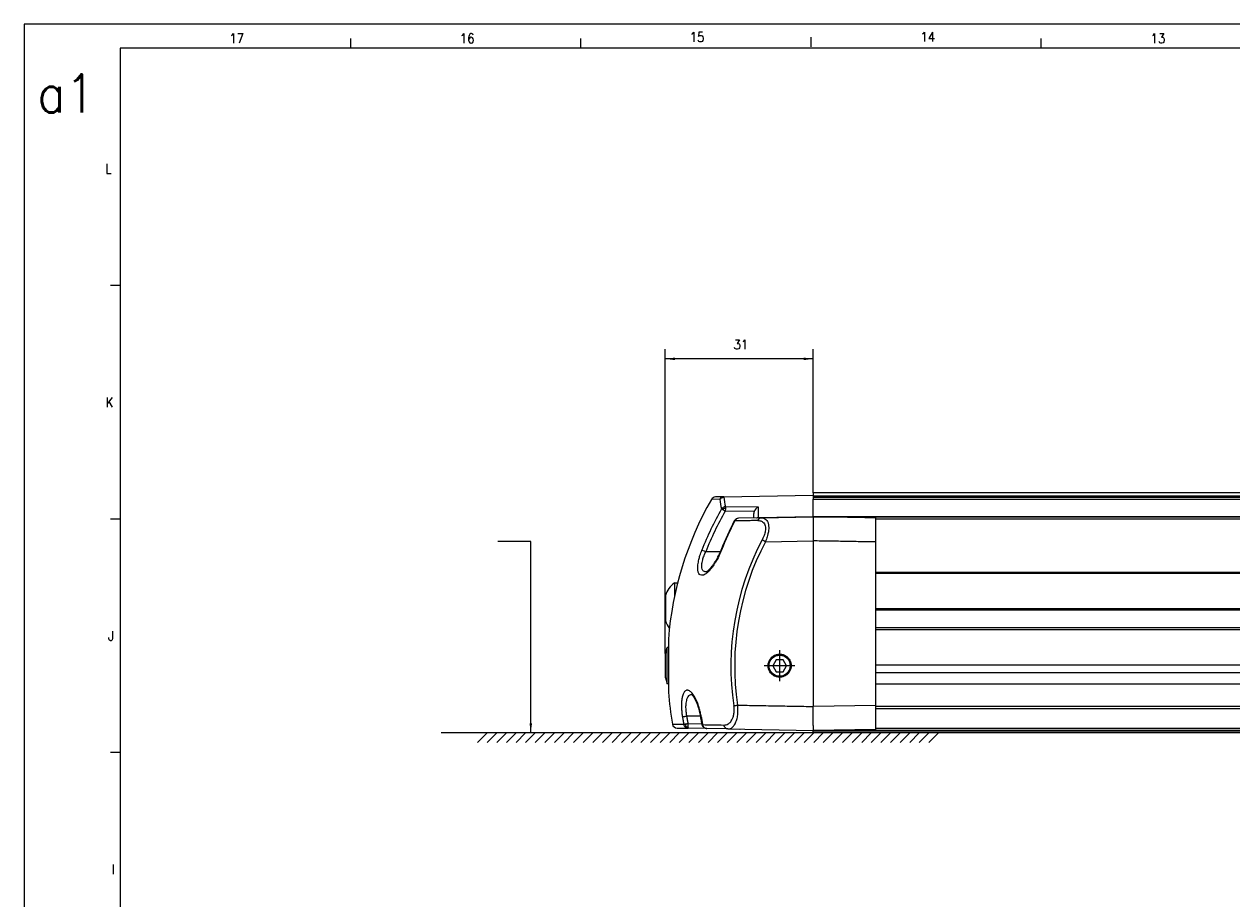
# Model space of a CAD drawing. Header units: millimetres. Extents: x -235 to 9017, y -109 to 485.
# Tile 4 of 35: x -235 to 16, y 303 to 485. Entities that reach past the tile are written whole.
import ezdxf

# ---------------------------------------------------------------- set-up
doc = ezdxf.new("R2010")
doc.units = ezdxf.units.MM
doc.linetypes.add('DOT_CENTER', pattern=[14, 12, -1, 0, -1])
doc.layers.add('1', color=7, linetype='Continuous')
doc.styles.add('CONVERTER_11', font='txt.shx', dxfattribs={"width": 0.9})
doc.dimstyles.new('ME10_DIM_23', dxfattribs={"dimtxt": 2, "dimasz": 2, "dimexe": 2, "dimexo": 0, "dimgap": 2, "dimtad": 1, "dimdsep": 46, "dimtxsty": 'CONVERTER_11', "dimsah": 1, "dimcen": 0.09, "dimclrd": 2, "dimclre": 2, "dimclrt": 2, "dimadec": 0, "dimazin": 0, "dimtfac": 1, "dimtdec": 4, "dimtix": 1, "dimtmove": 0, "dimatfit": 3, "dimfxl": 1, "dimtolj": 1, "dimtzin": 0, "dimarcsym": 0})
doc.dimstyles.get("Standard").update_dxf_attribs({"dimtxt": 0.18, "dimasz": 0.18, "dimexe": 0.18, "dimexo": 0.0625, "dimgap": 0.09, "dimtad": 0, "dimtih": 1, "dimtoh": 1, "dimdec": 4, "dimzin": 0, "dimdsep": 46, "dimtxsty": 'Standard', "dimcen": 0.09, "dimadec": 0, "dimazin": 0, "dimtfac": 1, "dimtdec": 4, "dimtofl": 0, "dimtmove": 0, "dimatfit": 3, "dimfxl": 1, "dimtolj": 1, "dimtzin": 0, "dimarcsym": 0})

# ---------------------------------------------------------------- blocks, each defined once
blk = doc.blocks.new('MOD-22E-M-Li__43', base_point=(-101.64, 337.1))
at = {"color": 7, "linetype": 'Continuous'}
for p, q in [((-90.28, 385.77), (-92.06, 385.74)), ((-89.45, 386.28), (-91.21, 386.25)), ((-89.45, 386.28), (-70.83, 386.6)), ((-70.83, 386.53), (-89.45, 386.21)), ((147.69, 387.1), (-70.83, 387.1)), ((-70.83, 387.1), (-70.83, 387.09)), ((147.71, 387.09), (-70.83, 387.09)), ((-70.83, 387.09), (-70.83, 386.6)), ((-70.83, 386.53), (-70.83, 386.6)), ((-70.83, 386.48), (-70.83, 386.53)), ((-70.83, 386.48), (148.11, 386.48)), ((-70.83, 386.48), (-70.83, 386.16)), ((148.33, 386.16), (-70.83, 386.16)), ((-70.83, 386.16), (-70.83, 385.83)), ((-70.83, 385.83), (148.54, 385.83)), ((-70.83, 382.17), (-70.83, 385.83)), ((-89.47, 383.88), (-89.56, 384.09)), ((-89.14, 383.86), (-89.16, 383.29)), ((-83.17, 383.2), (-89.16, 383.29)), ((-82.25, 384.12), (-89.09, 384.22)), ((-83.23, 381.89), (-83.23, 382.83)), ((-82.25, 381.97), (-82.25, 384.12)), ((-82.25, 381.91), (-86.4, 381.83)), ((-82.25, 381.97), (-70.83, 382.17)), ((-81.66, 381.91), (-82.25, 381.91)), ((-81.66, 381.91), (-70.83, 382.1)), ((-70.83, 382.12), (-70.83, 382.17)), ((-70.83, 382.12), (-70.83, 382.1)), ((-70.83, 382.12), (147.71, 382.12)), ((-60.1, 381.92), (-70.83, 382.1)), ((48.67, 382.1), (-70.83, 382.1)), ((-57.83, 376.88), (-57.83, 381.88)), ((33.92, 381.6), (-57.83, 381.6)), ((-90.17, 374.85), (-93.22, 374.85)), ((-80.79, 376.93), (-70.83, 377.1)), ((-70.83, 377.1), (-70.83, 342.6)), ((-57.83, 342.83), (-57.83, 376.88)), ((33.17, 370.54), (-57.83, 370.54)), ((33.17, 370.29), (-57.83, 370.29)), ((-99.74, 368.36), (-99.74, 365.48)), ((-99.74, 368.36), (-99.07, 368.36)), ((-101.64, 365.75), (-101.64, 360.46)), ((33.17, 362.92), (-57.83, 362.92)), ((33.17, 362.67), (-57.83, 362.67)), ((-57.83, 359.04), (33.17, 359.04)), ((33.17, 358.54), (-57.83, 358.54)), ((-101.64, 353.65), (-101.24, 354.9)), ((-101.01, 354.9), (-101.24, 354.9)), ((-101.24, 347.3), (-101.24, 354.9)), ((-101.01, 356.63), (-101.01, 345.56)), ((-101.64, 348.55), (-101.64, 353.65)), ((-78.56, 352.35), (-79.28, 351.1)), ((-77.12, 352.35), (-78.56, 352.35)), ((-76.39, 351.1), (-77.12, 352.35)), ((-80.14, 351.15), (-80.23, 351.15)), ((-79.28, 351.1), (-78.56, 349.85)), ((-78.56, 349.85), (-77.12, 349.85)), ((-77.12, 349.85), (-76.39, 351.1)), ((-75.58, 351.06), (-75.43, 351.05)), ((-57.83, 351.27), (33.17, 351.27)), ((-101.64, 348.55), (-101.24, 347.3)), ((-101.01, 347.3), (-101.24, 347.3)), ((33.17, 349.61), (-57.83, 349.61)), ((-57.83, 347.32), (48.45, 347.32)), ((-57.83, 347.31), (48.46, 347.31)), ((-57.83, 347.29), (48.48, 347.29)), ((-57.83, 342.83), (-70.83, 342.6)), ((-57.83, 337.83), (-57.83, 342.83)), ((149.36, 342.61), (-57.83, 342.61)), ((-57.83, 342.17), (149.08, 342.17)), ((-94.29, 340.6), (-97.22, 340.6)), ((-100.17, 338.92), (-97.81, 338.88)), ((-99.2, 338.1), (-96.88, 338.06)), ((-96.95, 339.06), (-94.01, 339.01)), ((-93.01, 337.99), (-96.88, 338.06)), ((-88.61, 337.91), (-93.01, 337.99)), ((-88.61, 337.91), (-70.83, 337.6)), ((-70.83, 338.67), (-70.83, 337.6)), ((-57.83, 337.83), (-70.83, 337.6)), ((11.87, 337.6), (-70.83, 337.6)), ((-70.83, 337.35), (-70.83, 337.6)), ((-70.83, 337.35), (148.86, 337.35)), ((-70.83, 337.35), (-70.83, 337.1)), ((3.87, 337.1), (-70.83, 337.1)), ((-57.83, 338.1), (148.36, 338.1)), ((11.87, 337.1), (3.87, 337.1)), ((12.79, 337.6), (11.87, 337.6)), ((57.87, 337.1), (11.87, 337.1)), ((15.67, 337.6), (12.79, 337.6)), ((18.54, 337.6), (15.67, 337.6))]:
    blk.add_line(p, q, dxfattribs=at)
blk.add_circle((-77.84, 351.1), 2.2, dxfattribs=at)
for centre, radius, start, end in [((-31.23, 351.1), 70, 150.3365, 175.4654), ((-91.19, 385.25), 1, 91, 150.3365), ((-89.43, 385.31), 0.967, 91.37, 151.4594), ((-82.31, 386.16), 7.98, 182.8077, 197.5496), ((-81.59, 386.6), 7.87, 182.8078, 197.5497), ((-33.03, 351.14), 65.58, 150.1696, 158.4767), ((-33.09, 351.14), 64.64, 150.1696, 158.4767), ((-89.06, 383.19), 1.03, 119.3524, 146.3927), ((-88.23, 383), 1.52, 144.8241, 157.7711), ((-89.03, 383.15), 1.07, 93.2871, 119.5551), ((-89.44, 382.11), 1.78, 80.354, 91.1136), ((-82.11, 382.83), 1.12, 160.9006, 180.0894), ((-81.76, 382.71), 1.49, 109.1452, 160.7392), ((-28.85, 351.17), 65.73, 152.7312, 158.5365), ((-28.92, 351.22), 65.55, 152.7208, 158.5429), ((-86.29, 380.9), 0.967, 126.3909, 157.7149), ((-86.36, 380.77), 1.07, 91.8578, 120.4381), ((-86.38, 381.02), 0.812, 91.4175, 126.3458), ((-31.96, 351.1), 56.03, 152.1325, 188.5617), ((-31.96, 351.1), 55.24, 152.1248, 188.5652), ((-96.69, 364.14), 5.2, 125.8445, 161.9549), ((-96.69, 362.07), 5.2, 198.0451, 217.8685), ((-77.86, 351.1), 2.28, 89.5527, 178.8514), ((-77.86, 351.1), 2.28, 358.8633, 89.5397), ((-77.86, 351.1), 2.28, 178.8605, 270.4565), ((-77.86, 351.1), 2.28, 270.4514, 358.8802), ((-31.23, 351.1), 70, 184.5346, 190.0163), ((-99.18, 339.1), 1, 190.0163, 269), ((-96.82, 339.05), 1.01, 189.4526, 228.3298), ((-96.09, 339.06), 1.41, 184.5531, 205.3339), ((-96.86, 339), 0.947, 228.3719, 268.848), ((-96.84, 339.65), 1.3, 246.2861, 265.8942), ((-88.82, 338.86), 8.13, 178.5836, 183.5642), ((-92.88, 338.97), 1.02, 188.6388, 226.3601), ((-92.99, 338.85), 0.862, 226.3355, 268.4998), ((-86.03, 338.05), 0.2, 246.4096, 270)]:
    blk.add_arc(centre, radius, start, end, dxfattribs=at)
for points, knots in [([(-90.28, 385.77), (-90.17, 385.89), (-89.94, 386.14), (-89.62, 386.19), (-89.45, 386.21)], [0, 0, 0, 0, 0.4743073, 0.9610264, 0.9610264, 0.9610264, 0.9610264]), ([(-89.45, 386.21), (-89.45, 386.22), (-89.45, 386.24), (-89.45, 386.26), (-89.45, 386.27), (-89.45, 386.28), (-89.45, 386.28)], [0, 0, 0, 0, 0.02750513, 0.05083751, 0.06584479, 0.06798869, 0.06798869, 0.06798869, 0.06798869]), ([(-89.64, 383.58), (-89.66, 383.6), (-89.72, 383.63), (-89.8, 383.68), (-89.87, 383.73), (-89.9, 383.75), (-89.91, 383.76)], [0, 0, 0, 0, 0.0870746, 0.2067879, 0.2786194, 0.3304255, 0.3304255, 0.3304255, 0.3304255]), ([(-89.16, 383.29), (-89.2, 383.31), (-89.28, 383.36), (-89.41, 383.44), (-89.53, 383.51), (-89.6, 383.56), (-89.64, 383.58)], [0, 0, 0, 0, 0.1248283, 0.2872251, 0.4383827, 0.553919, 0.553919, 0.553919, 0.553919]), ([(-89.09, 384.22), (-89.1, 384.17), (-89.12, 384.05), (-89.13, 383.93), (-89.14, 383.86)], [0, 0, 0, 0, 0.1507765, 0.3704379, 0.3704379, 0.3704379, 0.3704379]), ([(-87.27, 381.28), (-87.26, 381.31), (-87.21, 381.4), (-87.11, 381.52), (-87.01, 381.62), (-86.93, 381.67), (-86.9, 381.68)], [0, 0, 0, 0, 0.1094208, 0.2816317, 0.4638721, 0.5525966, 0.5525966, 0.5525966, 0.5525966]), ([(-87.18, 381.26), (-87.2, 381.27), (-87.23, 381.28), (-87.26, 381.28), (-87.27, 381.28)], [0, 0, 0, 0, 0.05427048, 0.0954282, 0.0954282, 0.0954282, 0.0954282]), ([(-82.37, 381.35), (-82.81, 381.34), (-83.66, 381.32), (-84.91, 381.3), (-85.97, 381.28), (-86.72, 381.27), (-87.06, 381.26), (-87.18, 381.26)], [0, 0, 0, 0, 1.304019, 2.540254, 3.77679, 4.459477, 4.807213, 4.807213, 4.807213, 4.807213]), ([(-86.9, 381.68), (-86.9, 381.69), (-86.9, 381.69), (-86.89, 381.69), (-86.88, 381.68), (-86.86, 381.68), (-86.86, 381.67)], [0, 0, 0, 0, 0.00519583, 0.01039166, 0.02989258, 0.04767342, 0.04767342, 0.04767342, 0.04767342]), ([(-82.63, 381.9), (-82.57, 381.92), (-82.44, 381.96), (-82.32, 381.97), (-82.25, 381.97)], [0, 0, 0, 0, 0.1887599, 0.3840445, 0.3840445, 0.3840445, 0.3840445]), ([(-82.37, 381.35), (-82.36, 381.39), (-82.32, 381.46), (-82.26, 381.57), (-82.18, 381.67), (-82.08, 381.76), (-81.98, 381.83), (-81.88, 381.88), (-81.77, 381.91), (-81.69, 381.91), (-81.66, 381.91)], [0, 0, 0, 0, 0.1282606, 0.2570017, 0.3845062, 0.5093069, 0.630359, 0.7471349, 0.859551, 0.967855, 0.967855, 0.967855, 0.967855]), ([(-82.37, 381.35), (-82.23, 381.34), (-81.86, 381.33), (-81.35, 381.09), (-81.01, 380.68), (-80.82, 380.19), (-80.77, 379.68), (-80.82, 379.15), (-80.92, 378.67), (-81.08, 378.19), (-81.27, 377.72), (-81.43, 377.42), (-81.49, 377.29)], [0, 0, 0, 0, 0.444415, 1.09646, 1.615077, 2.017833, 2.645411, 3.14476, 3.607019, 4.092985, 4.683142, 5.113801, 5.113801, 5.113801, 5.113801]), ([(-82.25, 381.97), (-82.25, 381.96), (-82.25, 381.94), (-82.25, 381.92), (-82.25, 381.91), (-82.25, 381.91), (-82.25, 381.91)], [0, 0, 0, 0, 0.02957696, 0.05087094, 0.06083644, 0.06226008, 0.06226008, 0.06226008, 0.06226008]), ([(-81.66, 381.91), (-81.47, 381.9), (-81.12, 381.87), (-80.66, 381.58), (-80.34, 381.14), (-80.15, 380.56), (-80.09, 379.95), (-80.12, 379.41), (-80.18, 378.95), (-80.27, 378.48), (-80.4, 377.98), (-80.55, 377.51), (-80.68, 377.18), (-80.76, 377), (-80.79, 376.93)], [0, 0, 0, 0, 0.557905, 1.038432, 1.565522, 2.183755, 2.827972, 3.393832, 3.796058, 4.226088, 4.84573, 5.326449, 5.704999, 5.921103, 5.921103, 5.921103, 5.921103]), ([(-70.83, 382.1), (-70.83, 382.04), (-70.83, 381.93), (-70.83, 381.65), (-70.83, 381.22), (-70.83, 380.59), (-70.83, 379.81), (-70.83, 378.94), (-70.83, 378.03), (-70.83, 377.42), (-70.83, 377.1)], [0, 0, 0, 0, 0.175448, 0.350955, 0.820776, 1.464244, 2.254629, 3.159052, 4.062525, 4.99916, 4.99916, 4.99916, 4.99916]), ([(-57.83, 381.88), (-58.02, 381.88), (-58.4, 381.89), (-58.97, 381.9), (-59.54, 381.91), (-59.91, 381.91), (-60.1, 381.92)], [0, 0, 0, 0, 0.567423, 1.134872, 1.706194, 2.269744, 2.269744, 2.269744, 2.269744]), ([(-89.93, 375.2), (-90.11, 374.77), (-90.48, 373.88), (-91.14, 372.7), (-91.78, 371.75), (-92.28, 371.13), (-92.73, 370.65), (-93.2, 370.24), (-93.79, 369.9), (-94.37, 369.94), (-94.73, 370.35), (-94.86, 370.87), (-94.9, 371.48), (-94.84, 372.27), (-94.69, 373.13), (-94.41, 374.17), (-94.17, 374.81), (-94.03, 375.2)], [0, 0, 0, 0, 1.381653, 2.89323, 4.046911, 4.835195, 5.26101, 6.005206, 6.73589, 7.239541, 7.608726, 8.256532, 8.829404, 9.44649, 10.61027, 11.441378, 12.673963, 12.673963, 12.673963, 12.673963]), ([(-93.17, 370.66), (-93.28, 370.66), (-93.54, 370.66), (-93.84, 370.9), (-94.02, 371.31), (-94.09, 371.88), (-94.01, 372.54), (-93.88, 373.13), (-93.74, 373.6), (-93.58, 374.03), (-93.41, 374.45), (-93.28, 374.73), (-93.22, 374.85)], [0, 0, 0, 0, 0.321768, 0.742714, 1.058554, 1.66896, 2.438492, 3.041081, 3.464924, 3.919679, 4.426217, 4.833632, 4.833632, 4.833632, 4.833632]), ([(-93.22, 374.85), (-93.39, 374.92), (-93.66, 375.03), (-93.93, 375.15), (-94.03, 375.2)], [0, 0, 0, 0, 0.5520908, 0.8802054, 0.8802054, 0.8802054, 0.8802054]), ([(-93.17, 370.66), (-93.16, 370.66), (-93.13, 370.67), (-93.06, 370.71), (-92.95, 370.77), (-92.8, 370.88), (-92.63, 371.03), (-92.44, 371.21), (-92.27, 371.39), (-92.12, 371.56), (-91.99, 371.72), (-91.84, 371.91), (-91.67, 372.13), (-91.48, 372.41), (-91.29, 372.71), (-91.1, 373.02), (-90.93, 373.3), (-90.79, 373.55), (-90.63, 373.87), (-90.43, 374.26), (-90.21, 374.74), (-90.08, 375.06), (-90.02, 375.22)], [0, 0, 0, 0, 0.034722, 0.11114, 0.234338, 0.416175, 0.646266, 0.91736, 1.222241, 1.393041, 1.596025, 1.834486, 2.111809, 2.431463, 2.830067, 3.19579, 3.524196, 3.810686, 4.050535, 4.598733, 5.126618, 5.634453, 5.634453, 5.634453, 5.634453]), ([(-90.02, 375.22), (-90.01, 375.22), (-89.98, 375.21), (-89.95, 375.2), (-89.93, 375.2)], [0, 0, 0, 0, 0.04024096, 0.09479533, 0.09479533, 0.09479533, 0.09479533]), ([(-80.79, 376.93), (-80.82, 376.95), (-80.89, 376.98), (-80.99, 377.03), (-81.08, 377.08), (-81.18, 377.13), (-81.27, 377.18), (-81.35, 377.22), (-81.42, 377.26), (-81.47, 377.28), (-81.49, 377.29)], [0, 0, 0, 0, 0.1124673, 0.2255075, 0.3368028, 0.443977, 0.5447561, 0.6371432, 0.7195231, 0.7907882, 0.7907882, 0.7907882, 0.7907882]), ([(-57.83, 376.88), (-58.92, 376.9), (-61.08, 376.93), (-64.33, 376.99), (-67.58, 377.05), (-69.75, 377.08), (-70.83, 377.1)], [0, 0, 0, 0, 3.250493, 6.500987, 9.751477, 13.001967, 13.001967, 13.001967, 13.001967]), ([(-80.23, 351.15), (-80.23, 351.15), (-80.23, 351.16), (-80.23, 351.19), (-80.23, 351.22), (-80.22, 351.35), (-80.2, 351.56), (-80.11, 351.88), (-79.97, 352.22), (-79.76, 352.55), (-79.52, 352.83), (-79.26, 353.04), (-79.01, 353.2), (-78.74, 353.33), (-78.46, 353.43), (-78.17, 353.49), (-77.87, 353.51), (-77.57, 353.5), (-77.27, 353.45), (-76.99, 353.36), (-76.71, 353.24), (-76.46, 353.08), (-76.2, 352.87), (-75.95, 352.61), (-75.72, 352.27), (-75.57, 351.94), (-75.48, 351.63), (-75.44, 351.34), (-75.43, 351.15), (-75.43, 351.05)], [0, 0, 0, 0, 0.008838, 0.023568, 0.072654, 0.121726, 0.413711, 0.705639, 1.103198, 1.499444, 1.897121, 2.195854, 2.493492, 2.791187, 3.090102, 3.38906, 3.686953, 3.984919, 4.284104, 4.583301, 4.881439, 5.179648, 5.479064, 5.877774, 6.275247, 6.67413, 6.963678, 7.252155, 7.540572, 7.540572, 7.540572, 7.540572]), ([(-75.43, 351.05), (-75.43, 351), (-75.44, 350.89), (-75.46, 350.68), (-75.52, 350.43), (-75.62, 350.15), (-75.76, 349.88), (-75.94, 349.61), (-76.19, 349.34), (-76.5, 349.09), (-76.83, 348.91), (-77.14, 348.8), (-77.43, 348.73), (-77.73, 348.7), (-78.03, 348.7), (-78.32, 348.75), (-78.61, 348.82), (-78.89, 348.94), (-79.18, 349.1), (-79.46, 349.33), (-79.74, 349.62), (-79.94, 349.93), (-80.08, 350.23), (-80.17, 350.51), (-80.22, 350.8), (-80.23, 351.01), (-80.23, 351.13), (-80.23, 351.14), (-80.23, 351.15)], [0, 0, 0, 0, 0.16464, 0.329779, 0.629388, 0.927844, 1.226262, 1.525751, 1.924664, 2.322075, 2.720675, 3.020057, 3.318187, 3.616167, 3.915238, 4.214178, 4.511942, 4.809584, 5.108253, 5.506014, 5.902292, 6.299858, 6.598345, 6.895635, 7.192946, 7.491498, 7.514987, 7.538593, 7.538593, 7.538593, 7.538593]), ([(-94.18, 340.45), (-94.18, 340.48), (-94.19, 340.54), (-94.23, 340.76), (-94.29, 341.1), (-94.43, 341.73), (-94.65, 342.51), (-94.93, 343.33), (-95.21, 344), (-95.48, 344.52), (-95.75, 344.97), (-96.03, 345.34), (-96.3, 345.63), (-96.57, 345.84), (-96.84, 345.97), (-97.1, 346), (-97.33, 345.94), (-97.54, 345.79), (-97.73, 345.58), (-97.88, 345.3), (-98.02, 344.95), (-98.14, 344.47), (-98.24, 343.85), (-98.29, 343.11), (-98.28, 342.32), (-98.23, 341.5), (-98.16, 340.93), (-98.11, 340.62), (-98.1, 340.57), (-98.1, 340.51), (-98.09, 340.47), (-98.09, 340.45)], [0, 0, 0, 0, 0.090267, 0.18057, 0.656569, 1.128651, 2.138561, 3.082649, 3.724942, 4.310559, 4.837486, 5.304606, 5.697122, 6.031523, 6.316804, 6.570072, 6.795609, 7.038126, 7.318585, 7.636142, 8.005931, 8.431223, 9.111768, 9.884464, 10.665077, 11.487096, 12.334597, 12.3818, 12.428981, 12.49262, 12.55629, 12.55629, 12.55629, 12.55629]), ([(-96.19, 345.07), (-96.32, 345.05), (-96.56, 345.02), (-96.84, 344.78), (-97.1, 344.41), (-97.27, 343.9), (-97.4, 343.18), (-97.43, 342.33), (-97.36, 341.43), (-97.26, 340.84), (-97.22, 340.6)], [0, 0, 0, 0, 0.390971, 0.696589, 1.0727, 1.742443, 2.296559, 3.240239, 4.290971, 5.01884, 5.01884, 5.01884, 5.01884]), ([(-94.26, 340.44), (-94.3, 340.65), (-94.37, 341.07), (-94.51, 341.67), (-94.64, 342.11), (-94.73, 342.4), (-94.78, 342.57), (-94.85, 342.78), (-94.93, 343.01), (-95.03, 343.26), (-95.14, 343.52), (-95.27, 343.8), (-95.41, 344.07), (-95.55, 344.32), (-95.67, 344.51), (-95.78, 344.66), (-95.88, 344.79), (-95.98, 344.9), (-96.08, 344.99), (-96.14, 345.04), (-96.18, 345.06), (-96.19, 345.07)], [0, 0, 0, 0, 0.639237, 1.26314, 1.863442, 2.000431, 2.180992, 2.398485, 2.646333, 2.91804, 3.207223, 3.507653, 3.83969, 4.119624, 4.350432, 4.534767, 4.674925, 4.847811, 4.976684, 5.060247, 5.096032, 5.096032, 5.096032, 5.096032]), ([(-89.42, 338.74), (-89.27, 338.75), (-88.95, 338.77), (-88.46, 338.99), (-88.06, 339.35), (-87.73, 339.84), (-87.49, 340.41), (-87.35, 341), (-87.3, 341.52), (-87.29, 341.9), (-87.31, 342.31), (-87.34, 342.59), (-87.36, 342.76)], [0, 0, 0, 0, 0.464492, 0.943248, 1.598181, 2.045522, 2.698319, 3.446477, 3.845367, 4.252536, 4.596196, 5.094258, 5.094258, 5.094258, 5.094258]), ([(-88.61, 337.91), (-88.42, 337.93), (-88.1, 337.97), (-87.63, 338.27), (-87.27, 338.69), (-86.96, 339.26), (-86.71, 339.96), (-86.56, 340.78), (-86.49, 341.79), (-86.55, 342.47), (-86.58, 342.88)], [0, 0, 0, 0, 0.552659, 0.949661, 1.666283, 2.189918, 2.875298, 3.885173, 4.684113, 5.91136, 5.91136, 5.91136, 5.91136]), ([(-87.36, 342.76), (-87.34, 342.76), (-87.29, 342.77), (-87.21, 342.78), (-87.12, 342.79), (-87.02, 342.81), (-86.91, 342.83), (-86.8, 342.84), (-86.69, 342.86), (-86.62, 342.87), (-86.58, 342.88)], [0, 0, 0, 0, 0.0713746, 0.1539493, 0.2466115, 0.3477333, 0.4553003, 0.5670188, 0.6804932, 0.793389, 0.793389, 0.793389, 0.793389]), ([(-86.58, 342.88), (-85.27, 342.85), (-82.64, 342.81), (-78.71, 342.74), (-74.77, 342.67), (-72.14, 342.62), (-70.83, 342.6)], [0, 0, 0, 0, 3.93742, 7.874839, 11.812259, 15.749678, 15.749678, 15.749678, 15.749678]), ([(-70.83, 338.67), (-70.83, 338.74), (-70.83, 338.87), (-70.83, 339.26), (-70.83, 339.9), (-70.83, 340.76), (-70.83, 341.68), (-70.83, 342.29), (-70.83, 342.6)], [0, 0, 0, 0, 0.189989, 0.393554, 1.1838, 2.088098, 2.991468, 3.928011, 3.928011, 3.928011, 3.928011]), ([(-98.09, 340.45), (-98.07, 340.45), (-98.03, 340.46), (-97.96, 340.48), (-97.87, 340.49), (-97.76, 340.51), (-97.64, 340.53), (-97.51, 340.55), (-97.37, 340.58), (-97.27, 340.59), (-97.22, 340.6)], [0, 0, 0, 0, 0.061052, 0.1221001, 0.2137617, 0.323099, 0.4475772, 0.5842469, 0.7095143, 0.8811583, 0.8811583, 0.8811583, 0.8811583]), ([(-98.09, 340.45), (-98.06, 340.32), (-98.02, 340.06), (-97.95, 339.67), (-97.88, 339.27), (-97.83, 339.01), (-97.81, 338.88)], [0, 0, 0, 0, 0.397852, 0.7957, 1.19382, 1.591939, 1.591939, 1.591939, 1.591939]), ([(-97.22, 340.6), (-97.2, 340.47), (-97.15, 340.22), (-97.09, 339.83), (-97.02, 339.44), (-96.97, 339.19), (-96.95, 339.06)], [0, 0, 0, 0, 0.392169, 0.784333, 1.176766, 1.569197, 1.569197, 1.569197, 1.569197]), ([(-94.18, 340.45), (-94.19, 340.45), (-94.22, 340.44), (-94.25, 340.44), (-94.26, 340.44)], [0, 0, 0, 0, 0.05109651, 0.08829075, 0.08829075, 0.08829075, 0.08829075]), ([(-93.98, 338.81), (-94, 338.95), (-94.05, 339.22), (-94.13, 339.67), (-94.2, 340.08), (-94.25, 340.35), (-94.26, 340.44)], [0, 0, 0, 0, 0.41442, 0.82877, 1.371503, 1.65746, 1.65746, 1.65746, 1.65746]), ([(-94.18, 340.45), (-94.13, 340.18), (-94.04, 339.63), (-93.94, 339.09), (-93.89, 338.81)], [0, 0, 0, 0, 0.830777, 1.661723, 1.661723, 1.661723, 1.661723]), ([(-97.81, 338.88), (-97.79, 338.89), (-97.76, 338.89), (-97.69, 338.91), (-97.6, 338.93), (-97.53, 338.94), (-97.49, 338.95)], [0, 0, 0, 0, 0.0487816, 0.1181371, 0.1979296, 0.3229131, 0.3229131, 0.3229131, 0.3229131]), ([(-97.49, 338.95), (-97.44, 338.96), (-97.36, 338.98), (-97.21, 339), (-97.08, 339.03), (-96.99, 339.05), (-96.95, 339.06)], [0, 0, 0, 0, 0.1543428, 0.2680665, 0.4330966, 0.5584957, 0.5584957, 0.5584957, 0.5584957]), ([(-97.36, 338.46), (-97.37, 338.45), (-97.4, 338.41), (-97.43, 338.36), (-97.47, 338.32), (-97.48, 338.3), (-97.49, 338.3)], [0, 0, 0, 0, 0.0440305, 0.131375, 0.1754684, 0.2029057, 0.2029057, 0.2029057, 0.2029057]), ([(-96.93, 338.35), (-96.93, 338.3), (-96.92, 338.21), (-96.91, 338.11), (-96.88, 338.07), (-96.88, 338.06)], [0, 0, 0, 0, 0.1600221, 0.2613613, 0.3023472, 0.3023472, 0.3023472, 0.3023472]), ([(-93.64, 338.22), (-93.68, 338.26), (-93.76, 338.35), (-93.86, 338.49), (-93.94, 338.65), (-93.96, 338.76), (-93.98, 338.81)], [0, 0, 0, 0, 0.1783385, 0.351174, 0.5256076, 0.6904033, 0.6904033, 0.6904033, 0.6904033]), ([(-93.98, 338.81), (-93.96, 338.81), (-93.93, 338.81), (-93.9, 338.81), (-93.89, 338.81)], [0, 0, 0, 0, 0.03776175, 0.08892972, 0.08892972, 0.08892972, 0.08892972]), ([(-93.89, 338.81), (-93.19, 338.8), (-91.7, 338.78), (-90.21, 338.75), (-89.42, 338.74)], [0, 0, 0, 0, 2.092964, 4.464553, 4.464553, 4.464553, 4.464553]), ([(-93.64, 338.22), (-93.63, 338.22), (-93.63, 338.22), (-93.62, 338.22), (-93.6, 338.22), (-93.59, 338.23), (-93.58, 338.23)], [0, 0, 0, 0, 0.0070946, 0.02004676, 0.03595436, 0.05615506, 0.05615506, 0.05615506, 0.05615506]), ([(-93.01, 337.99), (-93.05, 337.99), (-93.17, 338), (-93.34, 338.04), (-93.51, 338.12), (-93.6, 338.19), (-93.64, 338.22)], [0, 0, 0, 0, 0.1317546, 0.3423146, 0.5257382, 0.6805417, 0.6805417, 0.6805417, 0.6805417]), ([(-88.61, 337.91), (-88.66, 337.92), (-88.75, 337.92), (-88.89, 337.97), (-89.02, 338.04), (-89.15, 338.15), (-89.25, 338.28), (-89.33, 338.42), (-89.39, 338.58), (-89.41, 338.68), (-89.42, 338.74)], [0, 0, 0, 0, 0.138014, 0.283671, 0.436936, 0.596978, 0.762001, 0.929216, 1.095239, 1.256673, 1.256673, 1.256673, 1.256673])]:
    blk.add_open_spline(points, degree=3, knots=knots, dxfattribs=at)
at = {"layer": '1', "color": 2, "linetype": 'DOT_CENTER'}
for p, q in [((-77.84, 354.3), (-77.84, 347.9)), ((-74.64, 351.1), (-81.04, 351.1))]:
    blk.add_line(p, q, dxfattribs=at)
blk = doc.blocks.new('Li-M-7840__46', base_point=(-101.64, 337.1))
blk.add_blockref('MOD-22E-M-Li__43', (-101.64, 337.1))
blk = doc.blocks.new('*D85')
at = {"layer": '1', "color": 2, "linetype": 'Continuous'}
for p, q in [((-101.64, 353.65), (-101.64, 417.03)), ((-70.83, 387.1), (-70.83, 417.03)), ((-70.83, 415.03), (-101.64, 415.03))]:
    blk.add_line(p, q, dxfattribs=at)
at = {"layer": '1', "color": 2}
for points in [[(-99.64, 415.3), (-99.64, 414.77), (-101.64, 415.03)], [(-72.83, 414.77), (-72.83, 415.3), (-70.83, 415.03)]]:
    blk.add_solid(points, dxfattribs=at)
at = {"layer": '1', "color": 2, "insert": (-87.44, 417.03), "char_height": 2, "attachment_point": 7, "rotation": 0.0001, "line_spacing_factor": 0.60024, "style": 'CONVERTER_11'}
blk.add_mtext('31', dxfattribs=at)
blk = doc.blocks.new('Marco_a1', base_point=(184.81, 187.78))
at = {"layer": '1', "color": 2, "linetype": 'Continuous'}
for p, q in [((604.81, 484.78), (-235.19, 484.78)), ((-235.19, 484.78), (-235.19, -109.22)), ((-167.24, 481.78), (-167.24, 479.78)), ((-119.3, 481.78), (-119.3, 479.78)), ((-71.36, 482.06), (-71.36, 480.06)), ((-23.42, 481.78), (-23.42, 479.78)), ((-215.19, 430.31), (-217.19, 430.31)), ((-215.19, 381.65), (-217.19, 381.65)), ((-215.19, 332.98), (-217.19, 332.98))]:
    blk.add_line(p, q, dxfattribs=at)
at = {"layer": '1', "color": 7, "linetype": 'Continuous'}
for p, q in [((599.81, 479.78), (-215.19, 479.78)), ((-215.19, 479.78), (-215.19, -104.22))]:
    blk.add_line(p, q, dxfattribs=at)
at = {"layer": '1', "color": 2, "char_height": 2, "attachment_point": 4, "line_spacing_factor": 1.20048, "style": 'CONVERTER_11'}
for s, insert in [('17', (-192.46, 481.8)), ('16', (-144.46, 481.8)), ('15', (-96.58, 482.08)), ('14', (-48.52, 482.14)), ('13', (-0.6, 481.8)), ('L', (-218.3, 454.65)), ('K', (-218.22, 405.98)), ('J', (-217.69, 357.31)), ('I', (-216.92, 308.65))]:
    blk.add_mtext(s, dxfattribs=dict(at, insert=insert))
at = {"layer": '1', "color": 6, "insert": (-232.45, 470.35), "char_height": 8, "attachment_point": 4, "line_spacing_factor": 1.20048, "style": 'CONVERTER_11'}
blk.add_mtext('a1', dxfattribs=at)
blk = doc.blocks.new('Top', base_point=(184.81, 187.78))
blk.add_blockref('Marco_a1', (184.81, 187.78))
blk = doc.blocks.new('_dummy_frame__61', base_point=(-235.19, -174.57))
blk.add_blockref('Top', (184.81, 187.78))
blk = doc.blocks.new('_dummy_frame__62', base_point=(-346.5, -309.51))
at = {"layer": '1'}
blk.add_blockref('_dummy_frame__61', (-235.19, -174.57), dxfattribs=at)
blk = doc.blocks.new('E', base_point=(-1044.26, 362.101))
at = {"layer": '1', "color": 7, "linetype": 'Continuous'}
for p, q in [((-54.333, 337.103), (-148.333, 337.103)), ((-140.737, 335.103), (-138.737, 337.103)), ((-136.737, 337.103), (-138.737, 335.103)), ((-136.735, 335.103), (-134.735, 337.103)), ((-132.735, 337.103), (-134.735, 335.103)), ((-132.735, 335.103), (-130.735, 337.103)), ((-128.735, 337.103), (-130.735, 335.103)), ((-128.735, 335.103), (-126.735, 337.103)), ((-124.735, 337.103), (-126.735, 335.103)), ((-124.735, 335.103), (-122.735, 337.103)), ((-120.735, 337.103), (-122.735, 335.103)), ((-120.735, 335.103), (-118.735, 337.103)), ((-116.735, 337.103), (-118.735, 335.103)), ((-116.735, 335.103), (-114.735, 337.103)), ((-112.735, 337.103), (-114.735, 335.103)), ((-112.735, 335.103), (-110.735, 337.103)), ((-108.735, 337.103), (-110.735, 335.103)), ((-108.735, 335.103), (-106.735, 337.103)), ((-104.735, 337.103), (-106.735, 335.103)), ((-104.735, 335.103), (-102.735, 337.103)), ((-100.735, 337.103), (-102.735, 335.103)), ((-100.735, 335.103), (-98.735, 337.103)), ((-96.735, 337.103), (-98.735, 335.103)), ((-96.735, 335.103), (-94.735, 337.103)), ((-92.735, 337.103), (-94.735, 335.103)), ((-92.741, 335.103), (-90.741, 337.103)), ((-88.741, 337.103), (-90.741, 335.103)), ((-88.739, 335.103), (-86.739, 337.103)), ((-84.739, 337.103), (-86.739, 335.103)), ((-84.739, 335.103), (-82.739, 337.103)), ((-80.739, 337.103), (-82.739, 335.103)), ((-80.739, 335.103), (-78.739, 337.103)), ((-76.739, 337.103), (-78.739, 335.103)), ((-76.739, 335.103), (-74.739, 337.103)), ((-72.739, 337.103), (-74.739, 335.103)), ((-72.739, 335.103), (-70.739, 337.103)), ((-68.739, 337.103), (-70.739, 335.103)), ((-68.739, 335.103), (-66.739, 337.103)), ((-64.739, 337.103), (-66.739, 335.103)), ((-64.739, 335.103), (-62.739, 337.103)), ((-60.739, 337.103), (-62.739, 335.103)), ((-60.739, 335.103), (-58.739, 337.103)), ((-56.739, 337.103), (-58.739, 335.103)), ((-56.739, 335.103), (-54.739, 337.103)), ((-52.739, 337.103), (-54.739, 335.103)), ((-52.739, 335.103), (-50.739, 337.103)), ((-48.739, 337.103), (-50.739, 335.103)), ((-48.739, 335.103), (-46.739, 337.103)), ((-44.739, 337.103), (-46.739, 335.103))]:
    blk.add_line(p, q, dxfattribs=at)
at = {"layer": '1', "color": 2}
blk.add_solid([(-129.926, 339.103), (-129.399, 339.103), (-129.663, 337.103)], dxfattribs=at)
blk.add_blockref('Li-M-7840__46', (-101.638, 337.1))
at = {"layer": '1'}
dim = blk.add_linear_dim(base=(-70.833, 415.033), p1=(-101.638, 353.649), p2=(-70.833, 387.103), text='31', dimstyle='ME10_DIM_23', dxfattribs=at)
dim.commit()
dim.dimension.update_dxf_attribs({"geometry": '*D85', "text_midpoint": (-86.235, 418.033), "text_rotation": 0.00014})
at = {"layer": '1', "color": 2, "linetype": 'Continuous', "has_arrowhead": 0}
blk.add_leader([(-129.663, 337.103), (-129.663, 376.949), (-136.515, 376.949)], dimstyle='Standard', dxfattribs=at)

msp = doc.modelspace()

# ---------------------------------------------------------------- block references
msp.add_blockref('E', (-1044.26, 362.1))
at = {"layer": '1'}
msp.add_blockref('_dummy_frame__62', (-346.5, -309.51), dxfattribs=at)

doc.saveas('drawing.dxf')
